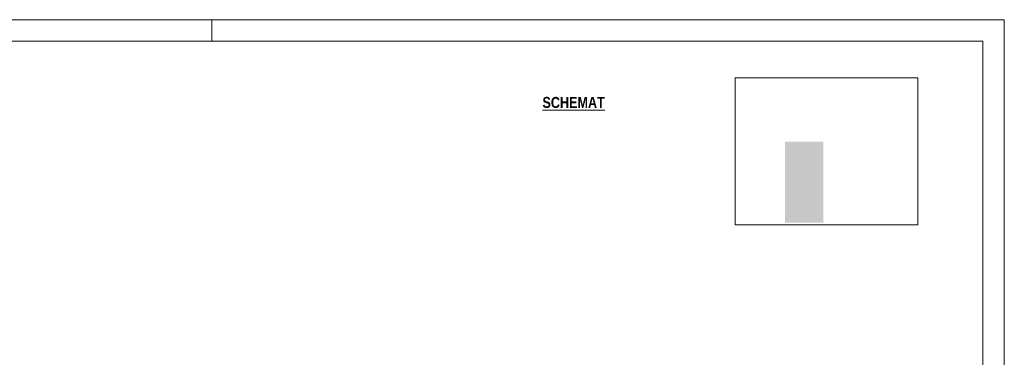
# Paper-space layout 'AP-01 STREFY POŻAROWE I EWAKUACJA - PIĘTRO -1' of a CAD drawing. Header units: millimetres. Extents: x 0 to 594, y -4 to 450.
# Tile 15 of 15: x 370 to 594, y 373 to 450. Entities that reach past the tile are written whole.
import ezdxf

# ---------------------------------------------------------------- set-up
doc = ezdxf.new("R2010")
doc.units = ezdxf.units.MM
doc.header["$MEASUREMENT"] = 0
doc.header["$XCLIPFRAME"] = 0
doc.layers.add('A_Arkusz_Nr_pióra__1', color=7, linetype='Continuous', lineweight=20)
doc.layers.add('A_niewidoczne_Nr_pióra__1', color=7, linetype='Continuous', lineweight=20)
doc.layers.add('A_Arkusz_Nr_pióra__237', color=7, linetype='Continuous', lineweight=5, true_color=0x343434)
doc.layers.add('A_ppoż proj_Nr_pióra__6', color=7, linetype='Continuous', lineweight=13, true_color=0x9f9fff)
doc.styles.add('STYL_AUTOMATYCZNY_5', font='ARIALN.TTF')
picture_1 = doc.add_image_def('image1.png', size_in_pixel=(341, 274))

psp = doc.layouts.new('AP-01 STREFY POŻAROWE I EWAKUACJA - PIĘTRO -1')

# ---------------------------------------------------------------- hatches: boundary and pattern name
at = {"layer": 'A_ppoż proj_Nr_pióra__6', "linetype": 'Continuous', "lineweight": 0, "true_color": 0x27273f}
psp.add_hatch(color=179, dxfattribs=at).paths.add_polyline_path([(544.18, 422.35), (552.89, 422.35), (552.89, 403.96), (544.18, 403.96)])

# ---------------------------------------------------------------- linework, layer by layer
at = {"layer": 'A_Arkusz_Nr_pióra__1', "color": 7, "linetype": 'Continuous', "lineweight": 20}
for q in [(29.9, 445.1), (589.1, 4.9)]:
    psp.add_line((589.1, 445.1), q, dxfattribs=at)
at = {"layer": 'A_Arkusz_Nr_pióra__1', "color": 7, "linetype": 'Continuous', "lineweight": 20, "flags": 128}
psp.add_lwpolyline([(0, 450), (594, 450), (594, 0), (0, 0)], close=True, dxfattribs=at)
at = {"layer": 'A_Arkusz_Nr_pióra__237', "color": 250, "linetype": 'Continuous', "lineweight": 5, "true_color": 0x343434}
psp.add_line((414, 445.1), (414, 450), dxfattribs=at)

# ---------------------------------------------------------------- texts
at = {"layer": 'A_niewidoczne_Nr_pióra__1', "color": 7, "linetype": 'Continuous', "lineweight": 20, "insert": (489.1, 431.2), "char_height": 2.5, "attachment_point": 4, "style": 'STYL_AUTOMATYCZNY_5'}
psp.add_mtext('\\A1;{\\pql;\\fArial Narrow|b1|i0|c238|p0;\\L\\W1.000000;\\LSCHEMAT}', dxfattribs=at)

# ---------------------------------------------------------------- pictures from other files: only their frames are drawn
at = {"linetype": 'Continuous', "lineweight": 0}
image = psp.add_image(picture_1, insert=(532.88, 403.46), size_in_units=(41.46, 33.31), dxfattribs=at)
image.set_boundary_path([(-0.5, -0.5), (340.5, 273.5)])

doc.saveas('drawing.dxf')
